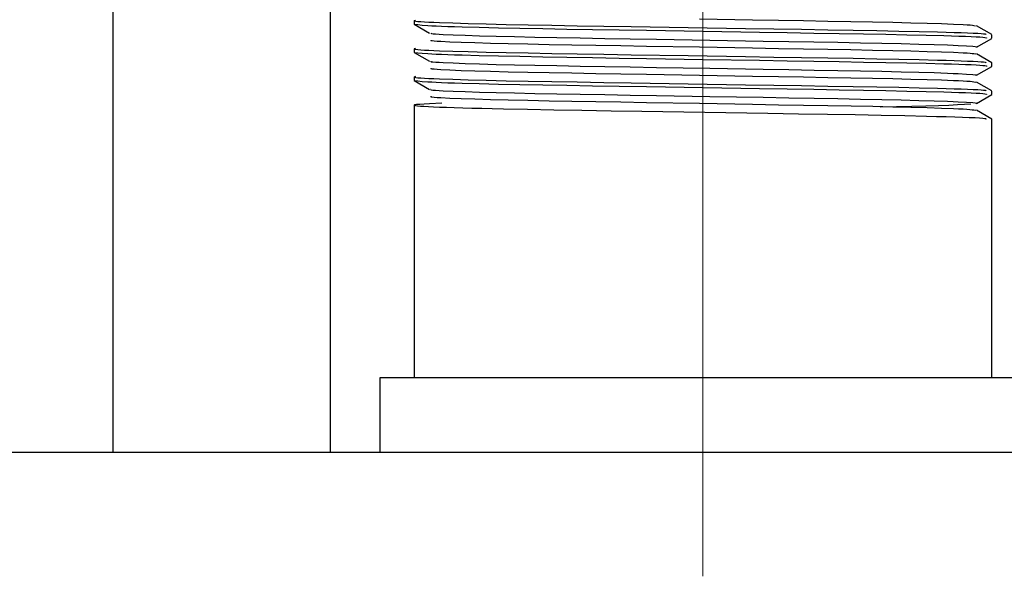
# Model space of a CAD drawing. Header units: millimetres. Extents: x 262469 to 275208, y -32539 to 9411.
# Tile 184 of 256: x 267768 to 267788, y -13723 to -13712. Entities that reach past the tile are written whole.
import ezdxf

# ---------------------------------------------------------------- set-up
doc = ezdxf.new("R2010")
doc.units = ezdxf.units.MM
doc.header["$LTSCALE"] = 100
doc.layers.add('$ IE_TELETECHNIKA', color=5, linetype='Continuous', lineweight=30)

msp = doc.modelspace()

# ---------------------------------------------------------------- linework, layer by layer
at = {"layer": '$ IE_TELETECHNIKA', "color": 7, "linetype": 'Continuous', "lineweight": 5, "ltscale": 20.32}
for p, q in [((267781.642, -13701.264), (267781.642, -13719.389)), ((267781.642, -13719.389), (267781.642, -13723.389))]:
    msp.add_line(p, q, dxfattribs=at)
at = {"layer": '$ IE_TELETECHNIKA', "color": 7, "linetype": 'Continuous'}
for p, q in [((267769.767, -13703.677), (267769.767, -13720.889)), ((267774.142, -13709.639), (267774.142, -13720.889)), ((267775.83, -13712.198), (267775.83, -13712.269)), ((267775.831, -13712.271), (267776.138, -13712.448)), ((267787.453, -13712.479), (267787.146, -13712.302)), ((267787.146, -13712.732), (267787.453, -13712.554)), ((267787.455, -13712.552), (267787.455, -13712.481)), ((267775.83, -13712.765), (267775.83, -13712.836)), ((267775.831, -13712.838), (267776.138, -13713.015)), ((267787.453, -13713.046), (267787.146, -13712.869)), ((267787.455, -13713.119), (267787.455, -13713.048)), ((267787.146, -13713.299), (267787.453, -13713.121)), ((267775.83, -13713.332), (267775.83, -13713.403)), ((267775.831, -13713.405), (267776.138, -13713.582)), ((267787.453, -13713.613), (267787.146, -13713.436)), ((267787.455, -13713.686), (267787.455, -13713.615)), ((267787.146, -13713.866), (267787.453, -13713.688)), ((267775.83, -13713.899), (267775.83, -13719.389)), ((267787.453, -13714.18), (267787.146, -13714.003)), ((267787.455, -13719.389), (267787.455, -13714.182)), ((267775.142, -13719.389), (267775.142, -13720.889)), ((267788.142, -13719.389), (267775.142, -13719.389)), ((267731.642, -13720.889), (268011.642, -13720.889))]:
    msp.add_line(p, q, dxfattribs=at)
for points in [[(267775.855, -13712.192), (267775.828, -13712.2), (267775.837, -13712.204), (267775.863, -13712.209), (267775.906, -13712.213), (267775.964, -13712.217), (267776.037, -13712.222), (267776.124, -13712.226), (267776.225, -13712.231), (267776.34, -13712.236), (267776.606, -13712.245), (267776.919, -13712.255), (267777.279, -13712.264), (267777.681, -13712.273), (267778.124, -13712.282), (267778.602, -13712.29), (267779.11, -13712.299), (267779.644, -13712.307), (267780.198, -13712.316), (267781.342, -13712.335), (267782.5, -13712.354), (267783.069, -13712.363), (267783.624, -13712.372), (267784.157, -13712.38), (267784.663, -13712.389), (267785.138, -13712.398), (267785.581, -13712.407), (267785.99, -13712.415), (267786.364, -13712.425), (267786.535, -13712.429), (267786.694, -13712.434), (267786.838, -13712.439), (267786.967, -13712.444), (267787.078, -13712.448), (267787.17, -13712.453), (267787.241, -13712.457), (267787.29, -13712.462), (267787.32, -13712.466), (267787.334, -13712.471), (267787.339, -13712.479)], [(267781.571, -13712.161), (267782.638, -13712.18), (267783.16, -13712.189), (267783.667, -13712.197), (267784.155, -13712.206), (267784.62, -13712.214), (267785.056, -13712.222), (267785.46, -13712.231), (267785.828, -13712.24), (267786.155, -13712.249), (267786.439, -13712.258), (267786.68, -13712.267), (267786.877, -13712.276), (267786.955, -13712.281), (267787.017, -13712.285), (267787.063, -13712.29), (267787.093, -13712.294), (267787.127, -13712.302)], [(267775.83, -13712.269), (267775.901, -13712.277), (267775.988, -13712.286), (267776.107, -13712.295), (267776.184, -13712.299), (267776.275, -13712.304), (267776.382, -13712.308), (267776.506, -13712.313), (267776.644, -13712.318), (267776.797, -13712.322), (267777.141, -13712.332), (267777.53, -13712.341), (267777.958, -13712.349), (267778.417, -13712.358), (267778.905, -13712.366), (267779.419, -13712.374), (267779.955, -13712.383), (267780.508, -13712.392), (267781.643, -13712.411), (267782.779, -13712.429), (267783.333, -13712.438), (267783.87, -13712.447), (267784.383, -13712.455), (267784.869, -13712.464), (267785.324, -13712.472), (267785.747, -13712.481), (267786.135, -13712.49), (267786.487, -13712.499), (267786.646, -13712.504), (267786.792, -13712.508), (267786.924, -13712.513), (267787.039, -13712.518), (267787.137, -13712.522), (267787.216, -13712.527), (267787.275, -13712.531), (267787.313, -13712.535), (267787.347, -13712.544), (267787.348, -13712.552)], [(267776.168, -13712.448), (267776.166, -13712.452), (267776.177, -13712.457), (267776.21, -13712.461), (267776.262, -13712.465), (267776.332, -13712.47), (267776.416, -13712.474), (267776.615, -13712.483), (267776.856, -13712.493), (267777.144, -13712.502), (267777.477, -13712.511), (267777.851, -13712.52), (267778.26, -13712.529), (267778.701, -13712.537), (267779.172, -13712.545), (267779.665, -13712.554), (267780.178, -13712.563), (267780.705, -13712.572), (267781.781, -13712.59), (267782.852, -13712.609), (267783.372, -13712.617), (267783.876, -13712.626), (267784.358, -13712.634), (267784.814, -13712.643), (267785.24, -13712.651), (267785.63, -13712.66), (267785.983, -13712.669), (267786.295, -13712.678), (267786.561, -13712.688), (267786.675, -13712.692), (267786.776, -13712.697), (267786.943, -13712.706), (267787.072, -13712.715), (267787.12, -13712.719), (267787.151, -13712.723), (267787.158, -13712.727), (267787.137, -13712.732)], [(267776.166, -13712.588), (267776.167, -13712.596), (267776.19, -13712.6), (267776.232, -13712.604), (267776.292, -13712.609), (267776.366, -13712.613), (267776.55, -13712.622), (267776.777, -13712.632), (267777.048, -13712.641), (267777.365, -13712.65), (267777.723, -13712.659), (267778.118, -13712.668), (267778.546, -13712.676), (267779.003, -13712.684), (267779.486, -13712.693), (267779.988, -13712.701), (267780.507, -13712.71), (267781.571, -13712.728), (267782.638, -13712.747), (267783.16, -13712.756), (267783.667, -13712.764), (267784.156, -13712.773), (267784.62, -13712.781), (267785.056, -13712.789), (267785.46, -13712.798), (267785.828, -13712.807), (267786.155, -13712.816), (267786.439, -13712.825), (267786.681, -13712.834), (267786.877, -13712.843), (267786.955, -13712.848), (267787.017, -13712.852), (267787.062, -13712.857), (267787.093, -13712.861), (267787.13, -13712.869)], [(267775.855, -13712.759), (267775.828, -13712.767), (267775.837, -13712.771), (267775.863, -13712.775), (267775.906, -13712.78), (267775.964, -13712.784), (267776.037, -13712.789), (267776.124, -13712.793), (267776.225, -13712.798), (267776.34, -13712.803), (267776.606, -13712.812), (267776.919, -13712.821), (267777.279, -13712.831), (267777.681, -13712.84), (267778.124, -13712.849), (267778.602, -13712.857), (267779.11, -13712.866), (267779.644, -13712.874), (267780.198, -13712.883), (267781.342, -13712.902), (267782.5, -13712.921), (267783.069, -13712.93), (267783.624, -13712.939), (267784.157, -13712.947), (267784.663, -13712.956), (267785.138, -13712.965), (267785.581, -13712.974), (267785.99, -13712.982), (267786.364, -13712.992), (267786.535, -13712.996), (267786.694, -13713.001), (267786.838, -13713.006), (267786.967, -13713.011), (267787.078, -13713.015), (267787.17, -13713.02), (267787.241, -13713.024), (267787.29, -13713.029), (267787.32, -13713.033), (267787.334, -13713.038), (267787.339, -13713.046)], [(267775.83, -13712.836), (267775.901, -13712.844), (267775.988, -13712.853), (267776.107, -13712.862), (267776.184, -13712.866), (267776.275, -13712.871), (267776.382, -13712.875), (267776.506, -13712.88), (267776.644, -13712.885), (267776.797, -13712.889), (267777.141, -13712.899), (267777.53, -13712.908), (267777.958, -13712.916), (267778.417, -13712.925), (267778.905, -13712.933), (267779.419, -13712.941), (267779.955, -13712.95), (267780.508, -13712.959), (267781.643, -13712.978), (267782.779, -13712.996), (267783.333, -13713.005), (267783.87, -13713.014), (267784.383, -13713.022), (267784.869, -13713.031), (267785.324, -13713.039), (267785.747, -13713.048), (267786.135, -13713.057), (267786.487, -13713.066), (267786.646, -13713.07), (267786.792, -13713.075), (267786.924, -13713.08), (267787.039, -13713.084), (267787.137, -13713.089), (267787.216, -13713.094), (267787.275, -13713.098), (267787.313, -13713.102), (267787.347, -13713.111), (267787.348, -13713.119)], [(267776.167, -13713.015), (267776.164, -13713.019), (267776.175, -13713.024), (267776.209, -13713.028), (267776.263, -13713.032), (267776.333, -13713.037), (267776.417, -13713.041), (267776.615, -13713.05), (267776.857, -13713.06), (267777.145, -13713.069), (267777.478, -13713.078), (267777.851, -13713.087), (267778.261, -13713.096), (267778.702, -13713.104), (267779.173, -13713.112), (267779.666, -13713.121), (267780.179, -13713.13), (267780.706, -13713.139), (267781.782, -13713.157), (267782.853, -13713.176), (267783.373, -13713.184), (267783.877, -13713.193), (267784.359, -13713.201), (267784.815, -13713.21), (267785.24, -13713.218), (267785.631, -13713.227), (267785.984, -13713.236), (267786.296, -13713.245), (267786.562, -13713.255), (267786.676, -13713.259), (267786.777, -13713.264), (267786.944, -13713.273), (267787.073, -13713.282), (267787.12, -13713.286), (267787.15, -13713.29), (267787.156, -13713.294), (267787.134, -13713.299)], [(267776.167, -13713.155), (267776.166, -13713.163), (267776.189, -13713.167), (267776.231, -13713.171), (267776.292, -13713.176), (267776.367, -13713.18), (267776.55, -13713.189), (267776.777, -13713.199), (267777.048, -13713.208), (267777.365, -13713.217), (267777.723, -13713.226), (267778.118, -13713.235), (267778.546, -13713.243), (267779.003, -13713.251), (267779.486, -13713.26), (267779.989, -13713.268), (267780.507, -13713.277), (267781.571, -13713.295), (267782.638, -13713.314), (267783.16, -13713.323), (267783.668, -13713.331), (267784.156, -13713.34), (267784.62, -13713.348), (267785.056, -13713.356), (267785.46, -13713.365), (267785.828, -13713.374), (267786.155, -13713.383), (267786.44, -13713.392), (267786.681, -13713.401), (267786.785, -13713.406), (267786.877, -13713.41), (267786.954, -13713.415), (267787.016, -13713.419), (267787.061, -13713.424), (267787.093, -13713.428), (267787.132, -13713.436)], [(267775.855, -13713.325), (267775.828, -13713.334), (267775.837, -13713.338), (267775.863, -13713.342), (267775.906, -13713.347), (267775.964, -13713.351), (267776.037, -13713.356), (267776.124, -13713.36), (267776.225, -13713.365), (267776.34, -13713.37), (267776.606, -13713.379), (267776.919, -13713.388), (267777.279, -13713.398), (267777.681, -13713.407), (267778.124, -13713.416), (267778.602, -13713.424), (267779.11, -13713.433), (267779.644, -13713.441), (267780.198, -13713.45), (267781.342, -13713.469), (267782.5, -13713.488), (267783.069, -13713.497), (267783.624, -13713.506), (267784.157, -13713.514), (267784.663, -13713.523), (267785.138, -13713.532), (267785.581, -13713.54), (267785.99, -13713.549), (267786.364, -13713.559), (267786.535, -13713.563), (267786.694, -13713.568), (267786.838, -13713.573), (267786.967, -13713.577), (267787.078, -13713.582), (267787.17, -13713.587), (267787.241, -13713.591), (267787.29, -13713.596), (267787.32, -13713.6), (267787.334, -13713.604), (267787.339, -13713.613)], [(267775.83, -13713.403), (267775.901, -13713.411), (267775.988, -13713.42), (267776.107, -13713.429), (267776.184, -13713.433), (267776.275, -13713.438), (267776.382, -13713.442), (267776.506, -13713.447), (267776.644, -13713.452), (267776.797, -13713.456), (267777.141, -13713.465), (267777.53, -13713.475), (267777.958, -13713.483), (267778.417, -13713.492), (267778.905, -13713.5), (267779.419, -13713.508), (267779.955, -13713.517), (267780.508, -13713.526), (267781.643, -13713.545), (267782.779, -13713.563), (267783.333, -13713.572), (267783.87, -13713.58), (267784.383, -13713.589), (267784.869, -13713.598), (267785.324, -13713.606), (267785.747, -13713.615), (267786.135, -13713.624), (267786.487, -13713.633), (267786.646, -13713.637), (267786.792, -13713.642), (267786.924, -13713.647), (267787.039, -13713.651), (267787.137, -13713.656), (267787.216, -13713.661), (267787.275, -13713.665), (267787.313, -13713.669), (267787.347, -13713.678), (267787.348, -13713.686)], [(267776.166, -13713.582), (267776.162, -13713.586), (267776.173, -13713.59), (267776.208, -13713.595), (267776.262, -13713.599), (267776.333, -13713.604), (267776.416, -13713.608), (267776.614, -13713.617), (267776.855, -13713.627), (267777.143, -13713.636), (267777.477, -13713.645), (267777.85, -13713.654), (267778.259, -13713.663), (267778.701, -13713.671), (267779.171, -13713.679), (267779.665, -13713.688), (267780.178, -13713.697), (267780.705, -13713.706), (267781.781, -13713.724), (267782.852, -13713.742), (267783.373, -13713.751), (267783.877, -13713.76), (267784.359, -13713.768), (267784.815, -13713.777), (267785.24, -13713.785), (267785.631, -13713.794), (267785.984, -13713.803), (267786.296, -13713.812), (267786.562, -13713.822), (267786.676, -13713.826), (267786.777, -13713.831), (267786.945, -13713.84), (267787.074, -13713.849), (267787.121, -13713.853), (267787.149, -13713.857), (267787.154, -13713.861), (267787.131, -13713.866)], [(267776.167, -13713.722), (267776.164, -13713.73), (267776.188, -13713.734), (267776.231, -13713.738), (267776.292, -13713.743), (267776.367, -13713.747), (267776.551, -13713.756), (267776.777, -13713.765), (267777.048, -13713.775), (267777.366, -13713.784), (267777.724, -13713.793), (267778.118, -13713.802), (267778.546, -13713.81), (267779.004, -13713.818), (267779.486, -13713.826), (267779.989, -13713.835), (267780.507, -13713.844), (267781.572, -13713.862), (267782.639, -13713.881), (267783.161, -13713.89), (267783.668, -13713.898), (267784.156, -13713.907), (267784.621, -13713.915), (267785.057, -13713.923), (267785.461, -13713.932), (267785.828, -13713.941), (267786.156, -13713.95), (267786.44, -13713.959), (267786.682, -13713.968), (267786.786, -13713.973), (267786.877, -13713.977), (267786.954, -13713.982), (267787.015, -13713.986), (267787.061, -13713.991), (267787.093, -13713.995), (267787.135, -13714.003)], [(267776.388, -13713.863), (267776.141, -13713.873), (267776.032, -13713.879), (267775.942, -13713.884), (267775.876, -13713.888), (267775.84, -13713.893), (267775.829, -13713.898), (267775.837, -13713.902), (267775.86, -13713.907), (267775.9, -13713.912), (267775.955, -13713.917), (267776.027, -13713.922), (267776.116, -13713.927), (267776.221, -13713.932), (267776.343, -13713.937), (267776.482, -13713.942), (267776.637, -13713.947), (267776.807, -13713.952), (267776.992, -13713.958), (267777.19, -13713.963), (267777.403, -13713.968), (267777.628, -13713.973), (267778.113, -13713.982), (267778.641, -13713.992), (267779.204, -13714.001), (267779.797, -13714.011), (267780.412, -13714.021), (267782.948, -13714.062), (267783.562, -13714.072), (267784.151, -13714.081), (267784.707, -13714.091), (267785.225, -13714.1), (267785.704, -13714.11), (267786.141, -13714.12), (267786.344, -13714.125), (267786.533, -13714.13), (267786.707, -13714.135), (267786.864, -13714.141), (267787.001, -13714.146), (267787.117, -13714.151), (267787.208, -13714.156), (267787.273, -13714.161), (267787.312, -13714.166), (267787.332, -13714.171), (267787.339, -13714.18)], [(267787.03, -13713.881), (267786.905, -13713.889), (267786.764, -13713.896), (267786.592, -13713.904), (267786.38, -13713.912), (267786.129, -13713.92), (267785.844, -13713.927), (267785.533, -13713.935), (267785.21, -13713.942)]]:
    msp.add_lwpolyline(points, dxfattribs=at)

doc.saveas('drawing.dxf')
